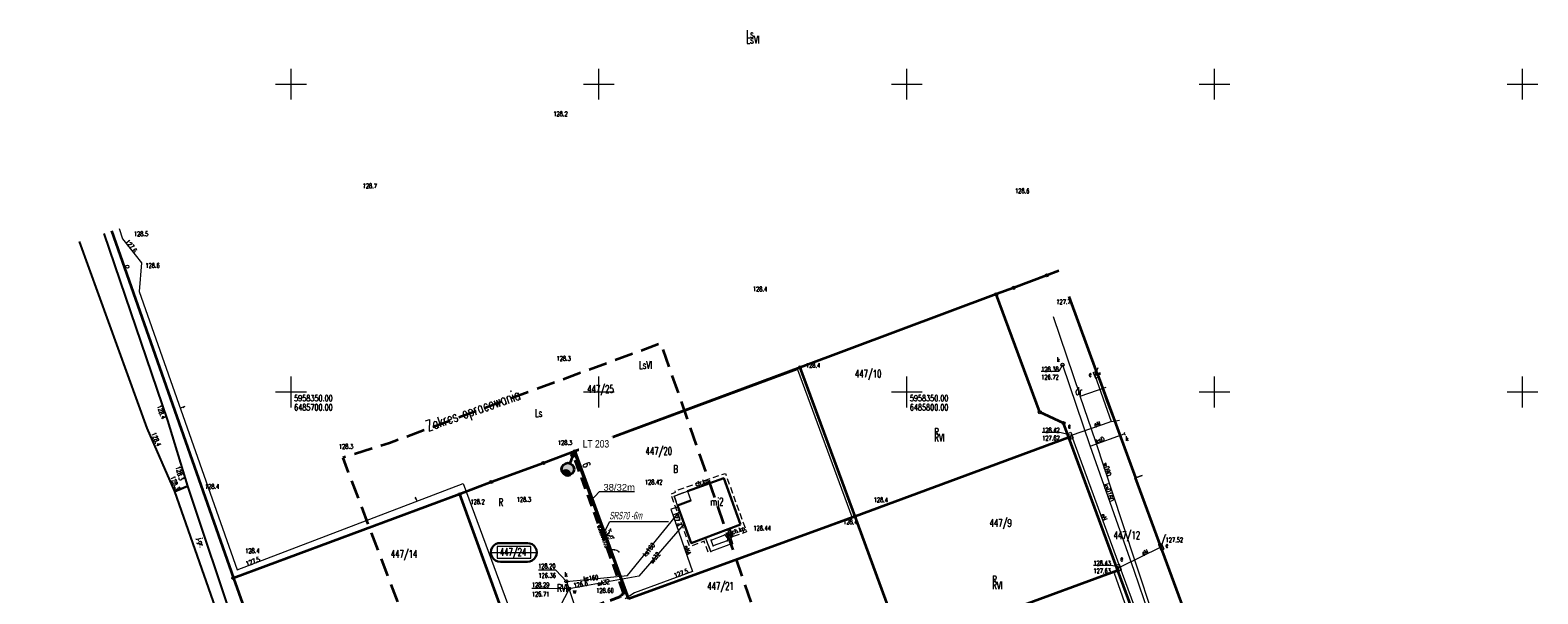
# Model space of a CAD drawing. Header units: metres. Extents: x 0 to 6486189, y 0 to 5958420.
# Tile 23 of 24: x 6485658 to 6485902, y 5958317 to 5958409. Entities that reach past the tile are written whole.
import ezdxf
from ezdxf import colors
from ezdxf.entities.mleader import LeaderData, LeaderLine
from ezdxf.math import Vec2, Vec3

# ---------------------------------------------------------------- set-up
doc = ezdxf.new("R2010")
doc.units = ezdxf.units.M
doc.header["$MEASUREMENT"] = 0
for name, pattern in [('DASHED', [19.05, 12.7, -6.35]), ('HIDDEN', [0.375, 0.25, -0.125]), ('L_0_04', [1.5, 1, -0.5])]:
    doc.linetypes.add(name, pattern=pattern)
doc.layers.get('0').update_dxf_attribs({"color": 8, "linetype": 'CONTINUOUS', "lineweight": 13})
doc.layers.get('DEFPOINTS').update_dxf_attribs({"linetype": 'CONTINUOUS', "lineweight": 0, "true_color": 0xffffff})
for name, color, linetype, lineweight in [('209_OPIS_KONTURU_KLASYFIKACYJNEGO', 8, 'CONTINUOUS', 13), ('210_OZNACZENIE_UzYTKU', 8, 'CONTINUOUS', 13), ('211_NR_DZIAlKI', 7, 'CONTINUOUS', 25), ('217_GRANICA_KONTURU_KLASYFIKCYJNEGO', 8, 'CONTINUOUS', 13), ('218_GRANICA_UzYTKU', 8, 'CONTINUOUS', 13), ('219_LINIA_GRANICY', 3, 'CONTINUOUS', 35), ('238_PUNKT_ADRESOWY_BUDYNKU', 8, 'CONTINUOUS', 13), ('312_BUDYNEK__POWIERZCHNIA_', 8, 'CONTINUOUS', 30), ('312_NUMER_EWIDENCYJNY_BUDYNKU_ATR124', 8, 'CONTINUOUS', 13), ('352_SCHODY__POWIERZCHNIA_', 8, 'CONTINUOUS', 13), ('BRAMA__LINIA_', 8, 'CONTINUOUS', 13), ('brama__linia____symbol', 8, 'CONTINUOUS', 13), ('CHODNIK__POWIERZCHNIA_', 8, 'L_0_04', 13), ('CHODNIK__POWIERZCHNIA__ATR17', 8, 'CONTINUOUS', 13), ('E_działki', 96, 'CONTINUOUS', 30), ('E_proj_opisy_ośw', 1, 'CONTINUOUS', 13), ('E_proj_opisy_ośw.', 7, 'CONTINUOUS', 13), ('E_proj_osłona r.', 140, 'L_0_04', 30), ('E_proj_osłona r. opis', 166, 'CONTINUOUS', 9), ('E_proj_ośw_latarnia', 1, 'CONTINUOUS', 35), ('E_proj_ośw_linia', 1, 'L_0_04', 40), ('FURTKA__LINIA_', 8, 'CONTINUOUS', 13), ('furtka__linia____symbol', 8, 'CONTINUOUS', 13), ('JEZDNIA__POWIERZCHNIA_', 8, 'CONTINUOUS', 25), ('JEZDNIA__POWIERZCHNIA__ATR17', 8, 'CONTINUOUS', 13), ('NAWIS___BLOK_BUDYNKU__POWIERZCHNIA_', 8, 'CONTINUOUS', 13), ('OGRODZENIE_TRWAlE__LINIA_', 8, 'CONTINUOUS', 13), ('OPIS_MAPA', 8, 'CONTINUOUS', 13), ('PRZEWoD_ELEKTROENERGETYCZNY__LINIA_', 1, 'CONTINUOUS', 13), ('PRZEWoD_ELEKTROENERGETYCZNY__LINIA__ATR1', 1, 'CONTINUOUS', 13), ('PRZEWoD_KANALIZACYJNY__LINIA_', 36, 'CONTINUOUS', 13), ('PRZEWoD_KANALIZACYJNY__LINIA__ATR1', 36, 'CONTINUOUS', 13), ('PRZEWoD_TELEKOMUNIKACYJNY__LINIA_', 30, 'CONTINUOUS', 13), ('PRZEWoD_TELEKOMUNIKACYJNY__LINIA__ATR1', 30, 'CONTINUOUS', 13), ('PRZEWoD_WODOCIaGOWY__LINIA_', 5, 'CONTINUOUS', 13), ('PRZEWoD_WODOCIaGOWY__LINIA__ATR1', 5, 'CONTINUOUS', 13), ('PUNKT_O_OKREsLONEJ_WYSOKOsCI__SIEc_ELEKTROENERGETYCZNA__ATR2', 1, 'CONTINUOUS', 13), ('PUNKT_O_OKREsLONEJ_WYSOKOsCI__SIEc_ELEKTROENERGETYCZNA__ATR3', 1, 'CONTINUOUS', 13), ('PUNKT_O_OKREsLONEJ_WYSOKOsCI__SIEc_KANALIZACYJNA__ATR2', 36, 'CONTINUOUS', 13), ('PUNKT_O_OKREsLONEJ_WYSOKOsCI__SIEc_KANALIZACYJNA__ATR3', 36, 'CONTINUOUS', 13), ('PUNKT_O_OKREsLONEJ_WYSOKOsCI__SIEc_TELEKOMUNIKACYJNA__ATR2', 30, 'CONTINUOUS', 13), ('PUNKT_O_OKREsLONEJ_WYSOKOsCI__SIEc_WODOCIaGOWA__ATR2', 5, 'CONTINUOUS', 13), ('PUNKT_O_OKREsLONEJ_WYSOKOsCI__SIEc_WODOCIaGOWA__ATR3', 5, 'CONTINUOUS', 13), ('PUNKT_WYSOKOsCIOWY_NATURALNY_ATR2', 8, 'CONTINUOUS', 13), ('PUNKT_WYSOKOsCIOWY_SZTUCZNY_ATR2', 8, 'CONTINUOUS', 13), ('RURA_OCHRONNA___PRZEWoD_ELEKTROENERGETYCZNY__LINIA_', 1, 'CONTINUOUS', 13), ('siatka', 8, 'CONTINUOUS', 13), ('slup__punkt_', 8, 'CONTINUOUS', 13), ('szafa_elektroenergetyczna__punkt_', 1, 'CONTINUOUS', 13), ('SZAFA_ELEKTROENERGETYCZNA__PUNKT__ATR17', 1, 'CONTINUOUS', 13), ('taras__powierzchnia_', 8, 'CONTINUOUS', 13), ('wlaz_okragly___siec_kanalizacyjna__punkt_', 36, 'CONTINUOUS', 13), ('WlAZ_OKRaGlY___SIEC_KANALIZACYJNA__PUNKT__ATR17', 36, 'CONTINUOUS', 13), ('wlaz_okragly___siec_wodociagowa__punkt_', 5, 'CONTINUOUS', 13), ('WlAZ_OKRaGlY___SIEC_WODOCIaGOWA__PUNKT__ATR17', 5, 'CONTINUOUS', 13), ('ZAKRES', 190, 'L_0_04', 35)]:
    doc.layers.add(name, color=color, linetype=linetype, lineweight=lineweight)
doc.layers.add('E_pomocnicza', color=3, linetype='CONTINUOUS', lineweight=13, plot=False)
doc.styles.add('Andy', font='arial.ttf', dxfattribs={"height": 2})
doc.styles.add('Annotative', font='simplex.shx')
doc.styles.add('Narrow', font='ARIALN.TTF', dxfattribs={"height": 2})
doc.styles.get("Standard").update_dxf_attribs({"font": 'simplex.shx'})
doc.dimstyles.new('wymiary', dxfattribs={"dimtxt": 0.65, "dimasz": 0.25, "dimexe": 0.25, "dimexo": 1, "dimgap": 0.1, "dimtad": 1, "dimzin": 1, "dimtxsty": 'Annotative', "dimblk": 'OBLIQUE', "dimcen": 0.0025, "dimdle": 0.05, "dimadec": 0, "dimazin": 0, "dimtfac": 1, "dimtmove": 0, "dimatfit": 3, "dimldrblk": 'NONE', "dimfxl": 1, "dimarcsym": 0})

# ---------------------------------------------------------------- blocks, each defined once
blk = doc.blocks.new('GRT')
at = {"color": 0, "linetype": 'Continuous', "lineweight": 18}
blk.add_circle((0, 0), 0.5, dxfattribs=at)
blk = doc.blocks.new('GRO')
at = {"color": 0, "linetype": 'Continuous', "lineweight": 13}
blk.add_circle((0, 0), 0.1, dxfattribs=at)
blk = doc.blocks.new('*U21')
at = {"linetype": 'Continuous', "flags": 128}
blk.add_lwpolyline([(0.39, -1.12, -1.023376), (0.39, 1.12), (3.64, 1.12, -1.000213), (3.64, -1.12)], format="xyb", close=True, dxfattribs=at)
at = {"layer": 'E_pomocnicza', "color": 7, "lineweight": 0, "true_color": 0xffffff, "flags": 128}
for points in [[(-0.73, 0), (4.75, 0)], [(0, 0.7), (0, -0.7), (4.03, -0.7), (4.03, 0.7), (0, 0.7)]]:
    blk.add_lwpolyline(points, dxfattribs=at)
blk = doc.blocks.new('A$C5E955987')
at = {"layer": 'E_proj_ośw_latarnia'}
blk.add_hatch(color=256, dxfattribs=at).paths.add_polyline_path([(0.07, 1.38, 0.389707), (0.56, 0.11), (0.56, 0.11, 0.683546)])
at = {"layer": 'E_proj_ośw_latarnia', "true_color": 0xffffff}
h = blk.add_hatch(color=7, dxfattribs=at)
h.dxf.hatch_style = 1
h.paths.add_polyline_path([(3.22, 1.82, 1), (3.41, 1.89, 1)], flags=0)
h.paths.add_polyline_path([(3.2, 1.61), (3.57, 1.74), (3.43, 2.11), (3.06, 1.98)])
h.paths.add_polyline_path([(3.22, 1.82, -1), (3.41, 1.89, -1)], flags=16)
h.paths.add_polyline_path([(0.07, 1.38, -0.683546), (0.56, 0.11, 0.679532), (1.95, 1.36, 0.687575)])
h = blk.add_hatch(color=7, dxfattribs=at)
h.dxf.hatch_style = 1
h.paths.add_polyline_path([(3.22, 1.82, 1), (3.41, 1.89, 1)])
at = {"layer": 'E_proj_ośw_latarnia'}
blk.add_lwpolyline([(0.07, 1.38, 0.389707), (0.56, 0.11), (0.56, 0.11, 0.683546)], format="xyb", close=True, dxfattribs=at)
at = {"layer": 'E_proj_ośw_latarnia', "flags": 128}
blk.add_lwpolyline([(3.13, 1.79), (1.95, 1.36)], dxfattribs=at)
at = {"layer": 'E_proj_ośw_latarnia'}
blk.add_lwpolyline([(3.57, 1.74), (3.2, 1.61), (3.06, 1.98), (3.43, 2.11)], close=True, dxfattribs=at)
for centre, radius in [((1.01, 1.01), 1.01), ((3.32, 1.86), 0.0984)]:
    blk.add_circle(centre, radius, dxfattribs=at)
blk = doc.blocks.new('_None')
blk = doc.blocks.new('_Oblique')
at = {"color": 0, "linetype": 'ByBlock', "lineweight": -2}
blk.add_line((-0.5, -0.5), (0.5, 0.5), dxfattribs=at)
blk = doc.blocks.new('*D40')
at = {"layer": 'DEFPOINTS', "color": 0}
for p in [(0, 0), (1.15, -5.79), (1.91, -5.63)]:
    blk.add_point(p, dxfattribs=at)
at = {"layer": 'E_pomocnicza', "color": 0, "lineweight": -2}
for p, q in [((0.76, 0.2), (1.92, -5.68)), ((0.98, 0.19), (1.01, 0.2)), ((2.13, -5.59), (2.16, -5.59))]:
    blk.add_line(p, q, dxfattribs=at)
at = {"layer": 'E_pomocnicza', "color": 0, "lineweight": -2, "xscale": 0.25, "yscale": 0.25, "zscale": 0.25}
for p, rotation in [((0.77, 0.15), 101.1965948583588), ((1.91, -5.63), 281.1965948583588)]:
    blk.add_blockref('_Oblique', p, dxfattribs=dict(at, rotation=rotation))
at = {"layer": 'E_pomocnicza', "color": 0, "linetype": 'Continuous', "lineweight": 0, "insert": (2.32, -2.55), "char_height": 2, "attachment_point": 5, "rotation": 281.1966, "style": 'Narrow'}
blk.add_mtext('{\\H0.75x;5,9}', dxfattribs=at)
blk = doc.blocks.new('*U39')
at = {"linetype": 'HIDDEN', "ltscale": 0.2}
for p, q in [((0.29, 0.06), (1.44, -5.73)), ((-0.29, -0.06), (0.85, -5.84))]:
    blk.add_line(p, q, dxfattribs=at)
at = {"linetype": 'DASHED', "ltscale": 0.02}
for centre in [(0, 0), (1.15, -5.79)]:
    blk.add_ellipse(centre, major_axis=(-0.294, -0.058), ratio=0.5, dxfattribs=at)
at = {"layer": 'E_pomocnicza', "color": 4, "lineweight": 0}
dim = blk.add_aligned_dim(p1=(0, 0), p2=(1.15, -5.79), distance=0.78, text='{\\H0.75x;<>}', dimstyle='wymiary', override={"dimtxt": 1.3, "dimtad": 2, "dimdec": 1, "dimlfac": 1, "dimrnd": 0, "dimtxsty": 'Narrow'}, dxfattribs=at)
dim.commit()
dim.dimension.update_dxf_attribs({"geometry": '*D40', "text_midpoint": (2.32, -2.55)})

msp = doc.modelspace()

# ---------------------------------------------------------------- linework, layer by layer
at = {"layer": '217_GRANICA_KONTURU_KLASYFIKCYJNEGO', "flags": 128}
for points in [[(6485670.84, 5958376.15), (6485690.64, 5958319.78)], [(6485817.37, 5958366.91), (6485822.71, 5958368.93)], [(6485822.71, 5958368.93), (6485824.71, 5958369.65)], [(6485814.55, 5958365.87), (6485817.37, 5958366.91)], [(6485814.55, 5958365.87), (6485782.68, 5958353.99)], [(6485821.62, 5958346.7), (6485814.55, 5958365.87)], [(6485826.4, 5958365.49), (6485830.96, 5958352.9)], [(6485746.14, 5958340.37), (6485782.68, 5958353.99)], [(6485782.68, 5958353.99), (6485791.6, 5958329.79)], [(6485830.96, 5958352.9), (6485831.45, 5958353.07)], [(6485825.47, 5958344.93), (6485821.62, 5958346.7)], [(6485826.33, 5958342.58), (6485825.47, 5958344.93)], [(6485791.6, 5958329.79), (6485826.33, 5958342.58)], [(6485834.27, 5958321.01), (6485826.33, 5958342.58)], [(6485740.98, 5958338.45), (6485746.14, 5958340.37)], [(6485754.89, 5958316.38), (6485746.14, 5958340.37)], [(6485732.52, 5958335.37), (6485740.98, 5958338.45)], [(6485727.39, 5958333.38), (6485732.52, 5958335.37)], [(6485838.23, 5958336.42), (6485837.15, 5958336.07)], [(6485837.15, 5958336.07), (6485845.32, 5958313.85)], [(6485690.64, 5958319.78), (6485727.39, 5958333.38)], [(6485736.1, 5958309.53), (6485727.39, 5958333.38)], [(6485791.6, 5958329.79), (6485799.55, 5958308.2)], [(6485690.64, 5958319.78), (6485699.09, 5958296)], [(6485799.55, 5958308.2), (6485834.27, 5958321.01)]]:
    msp.add_lwpolyline(points, dxfattribs=at)
at = {"layer": '218_GRANICA_UzYTKU', "flags": 128}
for points in [[(6485670.84, 5958376.15), (6485690.64, 5958319.78)], [(6485817.37, 5958366.91), (6485822.71, 5958368.93)], [(6485822.71, 5958368.93), (6485824.71, 5958369.65)], [(6485814.55, 5958365.87), (6485817.37, 5958366.91)], [(6485814.55, 5958365.87), (6485782.68, 5958353.99)], [(6485821.62, 5958346.7), (6485814.55, 5958365.87)], [(6485826.4, 5958365.49), (6485830.96, 5958352.9)], [(6485746.14, 5958340.37), (6485782.68, 5958353.99)], [(6485782.68, 5958353.99), (6485791.6, 5958329.79)], [(6485830.96, 5958352.9), (6485831.45, 5958353.07)], [(6485837.15, 5958336.07), (6485830.96, 5958352.9)], [(6485825.47, 5958344.93), (6485821.62, 5958346.7)], [(6485826.33, 5958342.58), (6485825.47, 5958344.93)], [(6485791.6, 5958329.79), (6485826.33, 5958342.58)], [(6485834.27, 5958321.01), (6485826.33, 5958342.58)], [(6485740.98, 5958338.45), (6485746.14, 5958340.37)], [(6485746.14, 5958340.37), (6485754.89, 5958316.38)], [(6485732.52, 5958335.37), (6485740.98, 5958338.45)], [(6485727.39, 5958333.38), (6485732.52, 5958335.37)], [(6485837.15, 5958336.07), (6485838.23, 5958336.42)], [(6485845.32, 5958313.85), (6485837.15, 5958336.07)], [(6485690.64, 5958319.78), (6485727.39, 5958333.38)], [(6485736.1, 5958309.53), (6485727.39, 5958333.38)], [(6485791.6, 5958329.79), (6485754.89, 5958316.38)], [(6485799.55, 5958308.2), (6485791.6, 5958329.79)], [(6485690.64, 5958319.78), (6485699.09, 5958296)], [(6485834.27, 5958321.01), (6485799.55, 5958308.2)], [(6485842.22, 5958299.43), (6485834.27, 5958321.01)]]:
    msp.add_lwpolyline(points, dxfattribs=at)
at = {"layer": '219_LINIA_GRANICY', "flags": 128}
for points in [[(6485670.84, 5958376.15), (6485690.64, 5958319.78)], [(6485822.71, 5958368.93), (6485817.37, 5958366.91)], [(6485824.71, 5958369.65), (6485822.71, 5958368.93)], [(6485817.37, 5958366.91), (6485814.55, 5958365.87)], [(6485814.55, 5958365.87), (6485782.68, 5958353.99)], [(6485821.62, 5958346.7), (6485814.55, 5958365.87)], [(6485830.96, 5958352.9), (6485826.4, 5958365.49)], [(6485782.68, 5958353.99), (6485746.14, 5958340.37)], [(6485791.6, 5958329.79), (6485782.68, 5958353.99)], [(6485830.96, 5958352.9), (6485831.45, 5958353.07)], [(6485830.96, 5958352.9), (6485837.15, 5958336.07)], [(6485825.47, 5958344.93), (6485821.62, 5958346.7)], [(6485826.33, 5958342.58), (6485825.47, 5958344.93)], [(6485826.33, 5958342.58), (6485791.6, 5958329.79)], [(6485834.27, 5958321.01), (6485826.33, 5958342.58)], [(6485746.14, 5958340.37), (6485740.98, 5958338.45)], [(6485754.89, 5958316.38), (6485746.14, 5958340.37)], [(6485740.98, 5958338.45), (6485732.52, 5958335.37)], [(6485732.52, 5958335.37), (6485727.39, 5958333.38)], [(6485845.32, 5958313.85), (6485837.15, 5958336.07)], [(6485727.39, 5958333.38), (6485690.64, 5958319.78)], [(6485736.1, 5958309.53), (6485727.39, 5958333.38)], [(6485791.6, 5958329.79), (6485754.89, 5958316.38)], [(6485799.55, 5958308.2), (6485791.6, 5958329.79)], [(6485690.64, 5958319.78), (6485699.09, 5958296)], [(6485834.27, 5958321.01), (6485799.55, 5958308.2)], [(6485842.22, 5958299.43), (6485834.27, 5958321.01)]]:
    msp.add_lwpolyline(points, dxfattribs=at)
at = {"layer": '312_BUDYNEK__POWIERZCHNIA_', "flags": 128}
for points in [[(6485764.39, 5958333.87), (6485770.27, 5958336.01)], [(6485770.27, 5958336.01), (6485773, 5958328.47)], [(6485762.78, 5958331.58), (6485764.94, 5958332.36)], [(6485764.99, 5958325.46), (6485762.78, 5958331.58)], [(6485773, 5958328.47), (6485764.99, 5958325.46)]]:
    msp.add_lwpolyline(points, dxfattribs=at)
at = {"layer": '352_SCHODY__POWIERZCHNIA_', "flags": 128}
for points in [[(6485770.9, 5958327.68), (6485771.29, 5958327.83), (6485771.79, 5958326.5), (6485771.41, 5958326.3)], [(6485770.9, 5958327.68), (6485771.29, 5958327.83), (6485771.79, 5958326.5), (6485771.41, 5958326.3)], [(6485771.67, 5958326.44), (6485771.16, 5958327.78)]]:
    msp.add_lwpolyline(points, dxfattribs=at)
at = {"layer": 'BRAMA__LINIA_', "flags": 128}
msp.add_lwpolyline([(6485750.12, 5958328.86), (6485751.78, 5958324.3)], dxfattribs=at)
at = {"layer": 'brama__linia____symbol'}
for centre, start, end in [((6485750.44, 5958327.99), 289.921, 350.1178), ((6485751.46, 5958325.18), 49.795, 110.1041)]:
    msp.add_arc(centre, 1.49, start, end, dxfattribs=at)
for p in [(6485751.59, 5958327.03), (6485751.91, 5958327.73), (6485750.95, 5958326.58), (6485750.95, 5958326.58), (6485751.72, 5958326.65), (6485752.43, 5958326.32)]:
    msp.add_point(p, dxfattribs=at)
at = {"layer": 'CHODNIK__POWIERZCHNIA_', "flags": 128}
msp.add_lwpolyline([(6485773, 5958328.47), (6485770.27, 5958336.01), (6485764.39, 5958333.87), (6485762.23, 5958333.08), (6485762.78, 5958331.58), (6485764.99, 5958325.46), (6485767.31, 5958326.33), (6485768.16, 5958324.08), (6485767.75, 5958323.95), (6485767.08, 5958325.76), (6485764.78, 5958324.9), (6485761.7, 5958333.4), (6485762.45, 5958333.71), (6485762.39, 5958333.95), (6485770.54, 5958336.78), (6485773.98, 5958327.27), (6485771.79, 5958326.5), (6485771.29, 5958327.83)], dxfattribs=at)
at = {"layer": 'FURTKA__LINIA_', "flags": 128}
msp.add_lwpolyline([(6485751.78, 5958324.3), (6485752.22, 5958323.09)], dxfattribs=at)
at = {"layer": 'furtka__linia____symbol'}
msp.add_arc((6485752.3, 5958322.9), 1.49, 49.8641, 110.2993, dxfattribs=at)
for p in [(6485751.78, 5958324.3), (6485752.55, 5958324.37), (6485753.26, 5958324.04)]:
    msp.add_point(p, dxfattribs=at)
at = {"layer": 'JEZDNIA__POWIERZCHNIA_', "flags": 128}
for points in [[(6485669.57, 5958375.73), (6485679.95, 5958345.35), (6485683.16, 5958334.72), (6485681.13, 5958333.85), (6485676.65, 5958344.12), (6485665.64, 5958374.43)], [(6485702.57, 5958273.79), (6485694.91, 5958294.67), (6485689.22, 5958310.83), (6485681.13, 5958333.85), (6485683.16, 5958334.72), (6485691.03, 5958311.22), (6485697.06, 5958295.53), (6485704.57, 5958274.18)]]:
    msp.add_lwpolyline(points, dxfattribs=at)
at = {"layer": 'NAWIS___BLOK_BUDYNKU__POWIERZCHNIA_', "flags": 128}
for points in [[(6485762.23, 5958333.08), (6485764.39, 5958333.87)], [(6485762.78, 5958331.58), (6485762.23, 5958333.08)], [(6485764.94, 5958332.36), (6485762.78, 5958331.58)], [(6485764.39, 5958333.87), (6485764.94, 5958332.36)]]:
    msp.add_lwpolyline(points, dxfattribs=at)
at = {"layer": 'OGRODZENIE_TRWAlE__LINIA_', "flags": 128}
for points in [[(6485750.12, 5958328.86), (6485745.95, 5958340.25), (6485782.24, 5958353.66), (6485791.08, 5958329.72), (6485754.71, 5958316.34), (6485752.22, 5958323.09)], [(6485841.28, 5958325.15), (6485835.25, 5958341.25), (6485832.46, 5958348.57), (6485830.85, 5958353.14)], [(6485806.07, 5958290.46), (6485799.55, 5958308.2), (6485834.14, 5958321.03)], [(6485834.14, 5958321.03), (6485836.42, 5958314.93)]]:
    msp.add_lwpolyline(points, dxfattribs=at)
at = {"layer": 'PRZEWoD_ELEKTROENERGETYCZNY__LINIA_', "flags": 128}
for points in [[(6485830.69, 5958352.79), (6485830.55, 5958352.74), (6485833.21, 5958345.19), (6485832.82, 5958345.06), (6485826.87, 5958342.99), (6485826.74, 5958342.94), (6485826.6, 5958342.89)], [(6485826.74, 5958342.94), (6485834.62, 5958321.53), (6485834.43, 5958321.47)], [(6485762.88, 5958331.29), (6485761.66, 5958330.95), (6485765.19, 5958320.85), (6485755.77, 5958317.35), (6485754.25, 5958316.4)], [(6485834.62, 5958321.53), (6485841.31, 5958324.84)], [(6485834.43, 5958321.47), (6485833.7, 5958320.56), (6485839.01, 5958305.51), (6485832.45, 5958303.23)], [(6485834.62, 5958321.53), (6485842.71, 5958299.57), (6485850.66, 5958277.97), (6485850.51, 5958277.91)]]:
    msp.add_lwpolyline(points, dxfattribs=at)
at = {"layer": 'PRZEWoD_KANALIZACYJNY__LINIA_', "flags": 128}
for points in [[(6485825.3, 5958354.43), (6485829.74, 5958341.29), (6485836.89, 5958321.08), (6485840.95, 5958309.17), (6485843.4, 5958301.97), (6485844.82, 5958297.47), (6485847.58, 5958291.47)], [(6485829.77, 5958341.21), (6485835.45, 5958343.23)], [(6485744.72, 5958319.24), (6485754.64, 5958320.2), (6485763.12, 5958330.63)], [(6485744.72, 5958319.24), (6485749.89, 5958303.85), (6485750.89, 5958301.11), (6485753.93, 5958292.77)]]:
    msp.add_lwpolyline(points, dxfattribs=at)
at = {"layer": 'PRZEWoD_TELEKOMUNIKACYJNY__LINIA_', "flags": 128}
msp.add_lwpolyline([(6485672.08, 5958376.56), (6485672.65, 5958374.87), (6485675.7, 5958370.95), (6485675.36, 5958366.31), (6485691.27, 5958321.1), (6485727.95, 5958335.15), (6485737.01, 5958310.65), (6485741.3, 5958312.2), (6485749.79, 5958289.93), (6485772.34, 5958230.67), (6485780.38, 5958206.7)], dxfattribs=at)
at = {"layer": 'PRZEWoD_WODOCIaGOWY__LINIA_', "flags": 128}
for points in [[(6485848.46, 5958291.46), (6485845.26, 5958299.87), (6485844.3, 5958302.33), (6485839.84, 5958314.16), (6485834.98, 5958328.91), (6485830.7, 5958341.91), (6485828.18, 5958349.32), (6485828.14, 5958349.43), (6485823.85, 5958362.19)], [(6485828.18, 5958349.32), (6485832.39, 5958350.76)], [(6485763.87, 5958328.56), (6485756.49, 5958320.1), (6485745.16, 5958318.05), (6485742.91, 5958313.64)]]:
    msp.add_lwpolyline(points, dxfattribs=at)
at = {"layer": 'PUNKT_O_OKREsLONEJ_WYSOKOsCI__SIEc_ELEKTROENERGETYCZNA__ATR2', "flags": 128}
for points in [[(6485830.55, 5958352.74), (6485831.07, 5958354)], [(6485833.21, 5958345.19), (6485834.57, 5958345.4)], [(6485826.74, 5958342.94), (6485824.88, 5958343.41), (6485821.99, 5958343.41)], [(6485841.31, 5958324.84), (6485842.03, 5958326.86), (6485842.12, 5958326.86)], [(6485834.62, 5958321.53), (6485833.2, 5958321.83), (6485830.31, 5958321.83)]]:
    msp.add_lwpolyline(points, dxfattribs=at)
at = {"layer": 'PUNKT_O_OKREsLONEJ_WYSOKOsCI__SIEc_KANALIZACYJNA__ATR2', "flags": 128}
for points in [[(6485825.3, 5958354.43), (6485824.68, 5958353.3), (6485821.83, 5958353.3)], [(6485744.72, 5958319.24), (6485743.02, 5958321.08), (6485740.17, 5958321.08)]]:
    msp.add_lwpolyline(points, dxfattribs=at)
at = {"layer": 'PUNKT_O_OKREsLONEJ_WYSOKOsCI__SIEc_WODOCIaGOWA__ATR2', "flags": 128}
msp.add_lwpolyline([(6485745.16, 5958318.05), (6485741.92, 5958318.07), (6485739.1, 5958318.07)], dxfattribs=at)
at = {"layer": 'RURA_OCHRONNA___PRZEWoD_ELEKTROENERGETYCZNY__LINIA_', "flags": 128}
msp.add_lwpolyline([(6485832.82, 5958345.06), (6485826.87, 5958342.99)], dxfattribs=at)
at = {"layer": 'siatka', "flags": 128}
for points in [[(6485700, 5958397.5), (6485700, 5958402.5)], [(6485750, 5958397.5), (6485750, 5958402.5)], [(6485800, 5958397.5), (6485800, 5958402.5)], [(6485850, 5958397.5), (6485850, 5958402.5)], [(6485900, 5958397.5), (6485900, 5958402.5)], [(6485697.5, 5958400), (6485702.5, 5958400)], [(6485747.5, 5958400), (6485752.5, 5958400)], [(6485797.5, 5958400), (6485802.5, 5958400)], [(6485847.5, 5958400), (6485852.5, 5958400)], [(6485897.5, 5958400), (6485902.5, 5958400)], [(6485700, 5958347.5), (6485700, 5958352.5)], [(6485750, 5958347.5), (6485750, 5958352.5)], [(6485800, 5958347.5), (6485800, 5958352.5)], [(6485850, 5958347.5), (6485850, 5958352.5)], [(6485900, 5958347.5), (6485900, 5958352.5)], [(6485697.5, 5958350), (6485702.5, 5958350)], [(6485747.5, 5958350), (6485752.5, 5958350)], [(6485797.5, 5958350), (6485802.5, 5958350)], [(6485847.5, 5958350), (6485852.5, 5958350)], [(6485897.5, 5958350), (6485902.5, 5958350)]]:
    msp.add_lwpolyline(points, dxfattribs=at)
at = {"layer": 'slup__punkt_'}
msp.add_circle((6485673.42, 5958370.35), 0.25, dxfattribs=at)
at = {"layer": 'szafa_elektroenergetyczna__punkt_', "flags": 128}
for points in [[(6485830.28, 5958353.17), (6485830.75, 5958353.35)], [(6485830.28, 5958353.17), (6485830.63, 5958352.23)], [(6485830.63, 5958352.23), (6485831.1, 5958352.41)], [(6485830.75, 5958353.35), (6485831.1, 5958352.41)], [(6485826.19, 5958343.26), (6485826.65, 5958343.45)], [(6485826.19, 5958343.26), (6485826.55, 5958342.33)], [(6485826.55, 5958342.33), (6485827.01, 5958342.52)], [(6485826.65, 5958343.45), (6485827.01, 5958342.52)], [(6485840.89, 5958325.21), (6485841.36, 5958325.4)], [(6485840.89, 5958325.21), (6485841.26, 5958324.28)], [(6485841.26, 5958324.28), (6485841.73, 5958324.47)], [(6485841.36, 5958325.4), (6485841.73, 5958324.47)], [(6485834.02, 5958321.85), (6485834.49, 5958322.03)], [(6485834.02, 5958321.85), (6485834.37, 5958320.91)], [(6485834.49, 5958322.03), (6485834.84, 5958321.09)], [(6485834.37, 5958320.91), (6485834.84, 5958321.09)]]:
    msp.add_lwpolyline(points, dxfattribs=at)
at = {"layer": 'taras__powierzchnia_', "flags": 128}
for points in [[(6485768.16, 5958324.08), (6485767.31, 5958326.33), (6485770.9, 5958327.68), (6485771.41, 5958326.3), (6485771.69, 5958325.4)], [(6485768.57, 5958324.99), (6485768.22, 5958325.92), (6485770.48, 5958326.77), (6485770.94, 5958326.14), (6485770.84, 5958325.82)]]:
    msp.add_lwpolyline(points, close=True, dxfattribs=at)
at = {"layer": 'taras__powierzchnia_'}
for p in [(6485770.48, 5958326.77), (6485770.9, 5958327.68), (6485767.31, 5958326.33), (6485768.22, 5958325.92), (6485768.57, 5958324.99), (6485770.84, 5958325.82), (6485770.94, 5958326.14), (6485771.41, 5958326.3), (6485771.69, 5958325.4), (6485768.16, 5958324.08)]:
    msp.add_point(p, dxfattribs=at)
at = {"layer": 'wlaz_okragly___siec_kanalizacyjna__punkt_'}
for centre in [(6485825.3, 5958354.43), (6485744.72, 5958319.24)]:
    msp.add_circle(centre, 0.25, dxfattribs=at)
msp.add_arc((6485835.58, 5958343.28), 0.273, 143.1806, 260.6342, dxfattribs=at)
at = {"layer": 'wlaz_okragly___siec_wodociagowa__punkt_'}
msp.add_circle((6485745.16, 5958318.05), 0.25, dxfattribs=at)
at = {"layer": 'ZAKRES', "ltscale": 3, "flags": 128}
msp.add_lwpolyline([(6485774.1, 5958196.1), (6485811.9, 5958209.1), (6485760.1, 5958357.9), (6485716, 5958341.7), (6485708.4, 5958339.3), (6485764.3, 5958192.1)], close=True, dxfattribs=at)

# ---------------------------------------------------------------- block references
at = {"xscale": 0.5, "yscale": 0.5, "zscale": 0.5}
for name, p in [('GRT', (6485822.71, 5958368.93)), ('GRT', (6485814.55, 5958365.87)), ('GRT', (6485817.37, 5958366.91)), ('GRT', (6485782.68, 5958353.99)), ('GRT', (6485830.96, 5958352.9)), ('GRT', (6485821.62, 5958346.7)), ('GRT', (6485825.47, 5958344.93)), ('GRT', (6485826.33, 5958342.58)), ('GRT', (6485746.14, 5958340.37)), ('GRT', (6485740.98, 5958338.45)), ('GRT', (6485732.52, 5958335.37)), ('GRO', (6485837.15, 5958336.07)), ('GRT', (6485727.39, 5958333.38)), ('GRT', (6485791.6, 5958329.79)), ('GRT', (6485690.64, 5958319.78)), ('GRT', (6485834.27, 5958321.01))]:
    msp.add_blockref(name, p, dxfattribs=at)
at = {"layer": 'E_działki', "xscale": 1.35355978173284, "yscale": 1.35355978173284, "zscale": 1.35355978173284}
msp.add_blockref('*U21', (6485733.48, 5958323.95), dxfattribs=at)
at = {"layer": 'E_proj_ośw_latarnia', "rotation": 49.65436822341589}
msp.add_blockref('A$C5E955987', (6485745.07, 5958336.04), dxfattribs=at)

# ---------------------------------------------------------------- texts
at = {"layer": '209_OPIS_KONTURU_KLASYFIKACYJNEGO', "width": 0.66}
for s, p in [('LsVI', (6485773.96, 5958406.62)), ('LsVI', (6485756.5, 5958353.75)), ('RVI', (6485804.47, 5958341.96)), ('RVI', (6485743.21, 5958317.53)), ('RVI', (6485743.21, 5958317.53)), ('RVI', (6485813.88, 5958317.97))]:
    msp.add_text(s, height=1.25, dxfattribs=at).set_placement(p)
at = {"layer": '210_OZNACZENIE_UzYTKU', "width": 0.66}
for s, p in [('Ls', (6485773.96, 5958407.52)), ('dr', (6485827.38, 5958349.54)), ('dr', (6485827.38, 5958349.54)), ('Ls', (6485739.6, 5958345.95)), ('R', (6485804.47, 5958342.86)), ('B', (6485762.1, 5958336.85)), ('R', (6485733.7, 5958331.45)), ('R', (6485813.88, 5958318.87))]:
    msp.add_text(s, height=1.25, dxfattribs=at).set_placement(p)
at = {"layer": '211_NR_DZIAlKI', "width": 0.66}
for s, p in [('447/10', (6485791.57, 5958352.33)), ('447/25', (6485748.1, 5958349.85)), ('447/20', (6485757.57, 5958339.77)), ('447/9', (6485813.45, 5958328.11)), ('447/12', (6485833.59, 5958326.11)), ('447/14', (6485716.2, 5958323.05)), ('447/24', (6485733.9, 5958323.37)), ('447/21', (6485767.6, 5958317.85))]:
    msp.add_text(s, height=1.25, dxfattribs=at).set_placement(p)
at = {"layer": '238_PUNKT_ADRESOWY_BUDYNKU', "width": 0.66}
msp.add_text('6', height=1.25, rotation=-70, dxfattribs=at).set_placement((6485747.28, 5958338.29))
at = {"layer": '312_NUMER_EWIDENCYJNY_BUDYNKU_ATR124', "width": 0.66}
msp.add_text('mj2', height=1.25, dxfattribs=at).set_placement((6485768.12, 5958331.56))
at = {"layer": 'CHODNIK__POWIERZCHNIA__ATR17', "width": 0.66}
for rotation, p in [(17.2, (6485765.76, 5958334.66)), (18.7, (6485771.71, 5958326.87))]:
    msp.add_text('ch.kp.', height=0.75, rotation=rotation, dxfattribs=at).set_placement(p)
at = {"layer": 'JEZDNIA__POWIERZCHNIA__ATR17', "width": 0.66}
msp.add_text('j.gr.', height=0.75, rotation=283.8, dxfattribs=at).set_placement((6485684.81, 5958326.22))
at = {"layer": 'OPIS_MAPA', "width": 0.66}
for s, p in [('5958350.00', (6485700.5, 5958348.5)), ('5958350.00', (6485800.5, 5958348.5)), ('6485700.00', (6485700.5, 5958347)), ('6485800.00', (6485800.5, 5958347))]:
    msp.add_text(s, height=1, rotation=-360, dxfattribs=at).set_placement(p)
at = {"layer": 'PRZEWoD_ELEKTROENERGETYCZNY__LINIA__ATR1', "width": 0.66}
for s, rotation, p in [('eN', 18.4, (6485830.55, 5958344.27)), ('eN', 290.2, (6485831.5, 5958330.02)), ('eNA', 289.3, (6485763.78, 5958324.87)), ('eN', 26.3, (6485838.39, 5958323.39))]:
    msp.add_text(s, height=0.75, rotation=rotation, dxfattribs=at).set_placement(p)
at = {"layer": 'PRZEWoD_KANALIZACYJNY__LINIA__ATR1', "width": 0.66}
for s, rotation, p in [('ksD', 19.9, (6485830.85, 5958341.59)), ('ksD160', 289.1, (6485831.99, 5958334.95)), ('ks160', 50.9, (6485757.64, 5958323.19)), ('ks160', 5.5, (6485747.51, 5958319.28))]:
    msp.add_text(s, height=0.75, rotation=rotation, dxfattribs=at).set_placement(p)
at = {"layer": 'PRZEWoD_TELEKOMUNIKACYJNY__LINIA__ATR1', "width": 0.66}
for rotation, p in [(289.4, (6485681.98, 5958347.49)), (21, (6485720.31, 5958332.22))]:
    msp.add_text('t', height=0.75, rotation=rotation, dxfattribs=at).set_placement(p)
at = {"layer": 'PRZEWoD_WODOCIaGOWY__LINIA__ATR1', "width": 0.66}
for s, rotation, p in [('wD90', 287.9, (6485831.88, 5958338.33)), ('wA32', 48.9, (6485758.67, 5958322.04)), ('wA32', 10.3, (6485749.76, 5958318.5))]:
    msp.add_text(s, height=0.75, rotation=rotation, dxfattribs=at).set_placement(p)
at = {"layer": 'PUNKT_O_OKREsLONEJ_WYSOKOsCI__SIEc_ELEKTROENERGETYCZNA__ATR2', "width": 0.66}
for s, p in [('128.42', (6485821.99, 5958343.42)), ('128.43', (6485830.31, 5958321.84)), ('128.60', (6485749.56, 5958317.37))]:
    msp.add_text(s, height=0.75, dxfattribs=at).set_placement(p)
for s, rotation, p in [('127.4', 289.3, (6485761.9, 5958330.26)), ('127.5', 20.4, (6485762.39, 5958319.81))]:
    msp.add_text(s, height=0.75, rotation=rotation, dxfattribs=at).set_placement(p)
at = {"layer": 'PUNKT_O_OKREsLONEJ_WYSOKOsCI__SIEc_ELEKTROENERGETYCZNA__ATR3', "width": 0.66}
for s, p in [('127.62', (6485821.99, 5958342.14)), ('127.52', (6485842.03, 5958325.59)), ('127.63', (6485830.31, 5958320.56))]:
    msp.add_text(s, height=0.75, dxfattribs=at).set_placement(p)
at = {"layer": 'PUNKT_O_OKREsLONEJ_WYSOKOsCI__SIEc_KANALIZACYJNA__ATR2', "width": 0.66}
for s, p in [('128.38', (6485821.83, 5958353.31)), ('128.20', (6485740.12, 5958321.35))]:
    msp.add_text(s, height=0.75, dxfattribs=at).set_placement(p)
at = {"layer": 'PUNKT_O_OKREsLONEJ_WYSOKOsCI__SIEc_KANALIZACYJNA__ATR3', "width": 0.66}
for s, p in [('126.72', (6485821.83, 5958352.03)), ('126.36', (6485740.17, 5958319.81))]:
    msp.add_text(s, height=0.75, dxfattribs=at).set_placement(p)
at = {"layer": 'PUNKT_O_OKREsLONEJ_WYSOKOsCI__SIEc_TELEKOMUNIKACYJNA__ATR2', "width": 0.66}
for s, rotation, p in [('127.6', 307.9, (6485673.03, 5958374.38)), ('127.5', 21, (6485692.85, 5958321.7))]:
    msp.add_text(s, height=0.75, rotation=rotation, dxfattribs=at).set_placement(p)
at = {"layer": 'PUNKT_O_OKREsLONEJ_WYSOKOsCI__SIEc_WODOCIaGOWA__ATR2', "width": 0.66}
msp.add_text('128.29', height=0.75, dxfattribs=at).set_placement((6485739.1, 5958318.3))
msp.add_text('126.6', height=0.75, rotation=10.3, dxfattribs=at).set_placement((6485745.95, 5958318.19))
at = {"layer": 'PUNKT_O_OKREsLONEJ_WYSOKOsCI__SIEc_WODOCIaGOWA__ATR3', "width": 0.66}
msp.add_text('126.71', height=0.75, dxfattribs=at).set_placement((6485739.1, 5958316.8))
at = {"layer": 'PUNKT_WYSOKOsCIOWY_NATURALNY_ATR2', "width": 0.66}
for s, rotation, p in [('128.2', 359.2, (6485742.59, 5958394.81)), ('128.7', 359.2, (6485711.61, 5958383.11)), ('128.6', 359.2, (6485817.58, 5958382.3)), ('128.4', 359.2, (6485775, 5958366.36)), ('127.7', 359.2, (6485824.28, 5958364.28)), ('128.3', 359.1, (6485743.1, 5958355.09)), ('128.4', 288.9, (6485678.2, 5958347.72)), ('128.4', 293.6, (6485677.28, 5958343.22)), ('128.3', 286.8, (6485681.22, 5958337.79)), ('128.3', 293.6, (6485680.36, 5958336.14)), ('128.4', 359.2, (6485686.01, 5958334.29)), ('128.4', 359.2, (6485794.62, 5958332.11))]:
    msp.add_text(s, height=0.75, rotation=rotation, dxfattribs=at).set_placement(p)
for s, p in [('128.5', (6485674.46, 5958375.32)), ('128.6', (6485676.34, 5958370.18)), ('128.4', (6485783.61, 5958353.95)), ('128.3', (6485707.76, 5958340.79)), ('128.3', (6485743.33, 5958341.39)), ('128.2', (6485729.13, 5958331.8)), ('128.3', (6485736.65, 5958332.17)), ('128.4', (6485789.66, 5958328.51)), ('128.4', (6485692.54, 5958323.84))]:
    msp.add_text(s, height=0.75, dxfattribs=at).set_placement(p)
at = {"layer": 'PUNKT_WYSOKOsCIOWY_SZTUCZNY_ATR2', "width": 0.66}
for s, p in [('128.42', (6485757.46, 5958334.99)), ('128.44', (6485775.09, 5958327.51))]:
    msp.add_text(s, height=0.75, dxfattribs=at).set_placement(p)
at = {"layer": 'SZAFA_ELEKTROENERGETYCZNA__PUNKT__ATR17', "width": 0.66}
for p in [(6485829.57, 5958352.48), (6485826.18, 5958344.1), (6485842.02, 5958324.72), (6485834.69, 5958322.54)]:
    msp.add_text('e', height=0.75, dxfattribs=at).set_placement(p)
at = {"layer": 'WlAZ_OKRaGlY___SIEC_KANALIZACYJNA__PUNKT__ATR17', "width": 0.66}
for p in [(6485824.38, 5958354.88), (6485835.55, 5958342.05), (6485744.44, 5958319.99)]:
    msp.add_text('k', height=0.75, dxfattribs=at).set_placement(p)
at = {"layer": 'WlAZ_OKRaGlY___SIEC_WODOCIaGOWA__PUNKT__ATR17', "width": 0.66}
msp.add_text('w', height=0.75, dxfattribs=at).set_placement((6485745.74, 5958317.28))
at = {"layer": 'ZAKRES', "width": 0.68}
msp.add_text('Zakres opracowania', height=1.75, rotation=19.2, dxfattribs=at).set_placement((6485722.27, 5958343.59))

# ---------------------------------------------------------------- next in the draw order: leaders
at = {"layer": 'E_proj_opisy_ośw.', "color": 10}
ml = msp.add_multileader_mtext('Standard', dxfattribs=at)
ml.set_content('\\A1;LT 203', color=10, style='Narrow')
ml.set_leader_properties(color=256)
ml.set_arrow_properties(name='NONE')
ml.build(insert=Vec2(0, 0))
ml.multileader.update_dxf_attribs({"leader_type": 0, "has_dogleg": 0, "has_text_frame": 1, "text_left_attachment_type": 3, "dogleg_length": 0.36, "arrow_head_size": 0, "scale": 0.7})
ctx = ml.context
ctx.base_point, ctx.scale, ctx.char_height, ctx.arrow_head_size, ctx.landing_gap_size, ctx.plane_origin = Vec3(6485746.96, 5958341.56), 0.7, 1.2, 0, 0.42, Vec3(6486581.6, 5958235.18)
ctx.left_attachment = 3
notes = []
notes.append((ctx, [(0, (0, 0, 0), (0, 0), (1, 0), 1, [])]))
ctx.mtext.insert, ctx.mtext.line_spacing_factor, ctx.mtext.flow_direction = Vec3(6485747.38, 5958342.18), 0.266667, 5
ctx.mtext.has_bg_fill, ctx.mtext.bg_color, ctx.mtext.bg_scale_factor, ctx.mtext.bg_transparency, ctx.mtext.use_window_bg_color = 1, -1073741824, 1.5, 0, 1
for ctx, leaders in notes:
    for number, flags, end, landing, length, lines in leaders:
        leader = LeaderData()
        leader.index, (leader.has_last_leader_line, leader.has_dogleg_vector, leader.attachment_direction) = number, flags
        leader.last_leader_point, leader.dogleg_vector, leader.dogleg_length = Vec3(end), Vec3(landing), length
        for number, points, colour, breaks in lines:
            line = LeaderLine()
            line.index, line.vertices, line.color, line.breaks = number, Vec3.list(points), colors.encode_raw_color(colour), breaks
            leader.lines.append(line)
        ctx.leaders.append(leader)

# ---------------------------------------------------------------- next in the draw order: linework, layer by layer
at = {"layer": 'E_proj_ośw_linia', "ltscale": 2, "transparency": 33554687}
msp.add_lwpolyline([(6485765.45, 5958245.53, 0.370449), (6485765.59, 5958245.57, -0.236377), (6485765.64, 5958245.61), (6485772.53, 5958248.16, 0.470471), (6485772.7, 5958248.72), (6485761.34, 5958280.03, 0.202183), (6485761.16, 5958280.45, 0.134876), (6485761.09, 5958280.8), (6485752.85, 5958303.32), (6485749.35, 5958313.13, 0.219508), (6485749.21, 5958313.35, 0.224153), (6485749.2, 5958313.75), (6485748.86, 5958314.65, -0.402711), (6485748.99, 5958315.1), (6485753.41, 5958316.71, 0.315816), (6485753.55, 5958316.9, -0.302764), (6485753.67, 5958317.05), (6485753.88, 5958317.12, 0.378272), (6485754.01, 5958317.34), (6485745.9, 5958339.6, 0.121358), (6485745.8, 5958339.77), (6485745.8, 5958339.77, -0.158782), (6485745.8, 5958339.77, 0.727809)], format="xyb", dxfattribs=at)

# ---------------------------------------------------------------- next in the draw order: block references
at = {"layer": 'E_proj_osłona r.', "xscale": 0.6096, "yscale": 0.6096, "zscale": 0.6096, "rotation": 8.69802367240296}
msp.add_blockref('*U39', (6485750.07, 5958328.16), dxfattribs=at)

# ---------------------------------------------------------------- next in the draw order: leaders
at = {"layer": 'E_proj_osłona r. opis', "linetype": 'Continuous', "lineweight": 13, "transparency": 33554687}
ml = msp.add_multileader_mtext('Standard', dxfattribs=at)
ml.set_content('\\fArial Narrow|b0|i0|c238|p34;\\H0.92308x;\\Q12;\\W0.6;SRS70 -6m\\fArial|b0|i0|c238|p34;\\H1.0833x; ', color=256, style='Andy')
ml.set_leader_properties(color=256, linetype='CONTINUOUS', lineweight=-1)
ml.build(insert=Vec2(0, 0))
ml.multileader.update_dxf_attribs({"has_dogleg": 0, "text_left_attachment_type": 6, "text_right_attachment_type": 6, "dogleg_length": 0.36, "arrow_head_size": 0.75})
ctx = ml.context
ctx.base_point, ctx.char_height, ctx.arrow_head_size, ctx.landing_gap_size, ctx.plane_origin = Vec3(6485751.78, 5958328.96), 1.3, 0.75, 0.2, Vec3(6485774.04, 5958318.95)
ctx.left_attachment, ctx.right_attachment, ctx.text_align_type = 6, 6, 1
notes = []
notes.append((ctx, [(0, (1, 1, 0), (6485751.42, 5958328.96), (1, 0), 0.36, [(0, [(6485750.71, 5958326.95)], 0, [])])]))
ctx.mtext.insert, ctx.mtext.alignment, ctx.mtext.line_spacing_factor, ctx.mtext.line_spacing_style = Vec3(6485754.34, 5958330.52), 2, 0.9, 2
ctx.mtext.has_bg_fill, ctx.mtext.bg_color, ctx.mtext.bg_scale_factor, ctx.mtext.bg_transparency, ctx.mtext.use_window_bg_color = 1, -1073741824, 1, 0, 1
for ctx, leaders in notes:
    for number, flags, end, landing, length, lines in leaders:
        leader = LeaderData()
        leader.index, (leader.has_last_leader_line, leader.has_dogleg_vector, leader.attachment_direction) = number, flags
        leader.last_leader_point, leader.dogleg_vector, leader.dogleg_length = Vec3(end), Vec3(landing), length
        for number, points, colour, breaks in lines:
            line = LeaderLine()
            line.index, line.vertices, line.color, line.breaks = number, Vec3.list(points), colors.encode_raw_color(colour), breaks
            leader.lines.append(line)
        ctx.leaders.append(leader)

# ---------------------------------------------------------------- next in the draw order: leaders
at = {"layer": 'E_proj_opisy_ośw', "lineweight": 13}
ml = msp.add_multileader_mtext('Standard', dxfattribs=at)
ml.set_content('{\\H1.1x;38/32m} ', color=256, style='Andy')
ml.set_leader_properties(color=256, linetype='CONTINUOUS', lineweight=-1)
ml.set_arrow_properties(name='OBLIQUE')
ml.build(insert=Vec2(0, 0))
ml.multileader.update_dxf_attribs({"has_dogleg": 0, "text_left_attachment_type": 6, "text_right_attachment_type": 6, "dogleg_length": 0.36, "arrow_head_size": 0.75})
ctx = ml.context
ctx.base_point, ctx.char_height, ctx.arrow_head_size, ctx.landing_gap_size, ctx.plane_origin = Vec3(6485750.08, 5958333.86), 1, 0.75, 0.5, Vec3(6485781.04, 5958320.77)
ctx.left_attachment, ctx.right_attachment, ctx.text_align_type = 6, 6, 1
notes = []
notes.append((ctx, [(0, (1, 1, 0), (6485749.72, 5958333.86), (1, 0), 0.36, [(0, [(6485748.59, 5958332.21)], 0, [])])]))
ctx.mtext.insert, ctx.mtext.alignment, ctx.mtext.line_spacing_factor, ctx.mtext.line_spacing_style = Vec3(6485753.3, 5958335.06), 2, 0.9, 2
ctx.mtext.has_bg_fill, ctx.mtext.bg_color, ctx.mtext.bg_scale_factor, ctx.mtext.bg_transparency, ctx.mtext.use_window_bg_color = 1, -1073741824, 1.2, 0, 1
for ctx, leaders in notes:
    for number, flags, end, landing, length, lines in leaders:
        leader = LeaderData()
        leader.index, (leader.has_last_leader_line, leader.has_dogleg_vector, leader.attachment_direction) = number, flags
        leader.last_leader_point, leader.dogleg_vector, leader.dogleg_length = Vec3(end), Vec3(landing), length
        for number, points, colour, breaks in lines:
            line = LeaderLine()
            line.index, line.vertices, line.color, line.breaks = number, Vec3.list(points), colors.encode_raw_color(colour), breaks
            leader.lines.append(line)
        ctx.leaders.append(leader)

doc.saveas('drawing.dxf')
